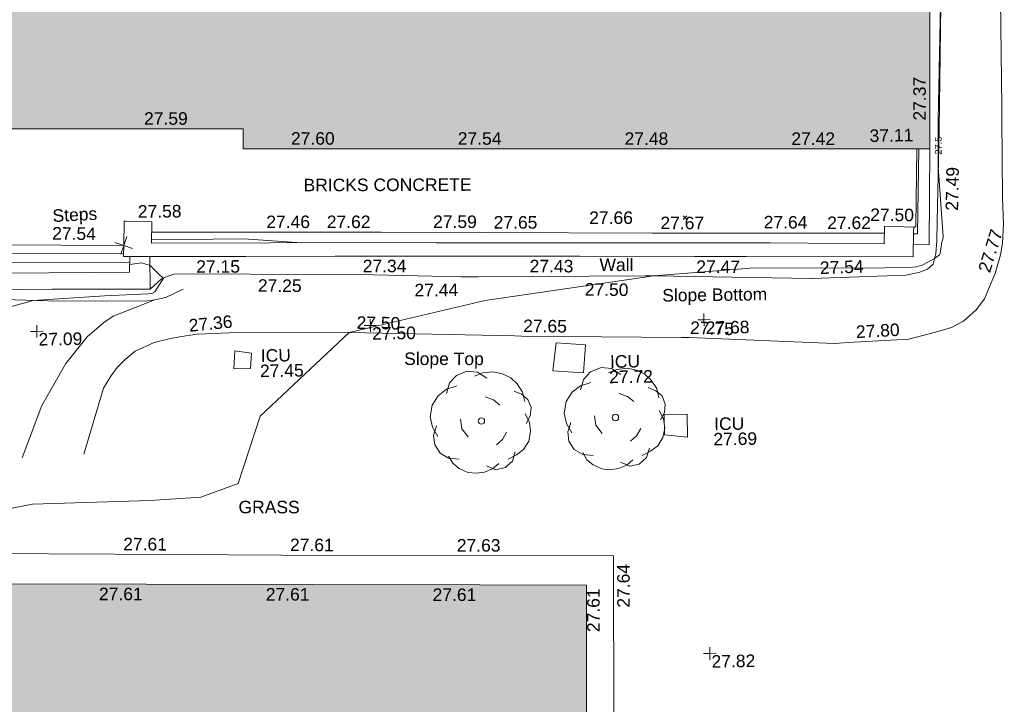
# Model space of a CAD drawing. Header units: millimetres. Extents: x -287732 to 520720, y -88450 to 287754.
# Tile 192 of 256: x -64987 to -35474, y 132302 to 152811. Entities that reach past the tile are written whole.
import ezdxf

# ---------------------------------------------------------------- set-up
doc = ezdxf.new("R2010")
doc.units = ezdxf.units.MM
doc.linetypes.add('IMPORT-UG_ELEC_STREET LIGHTING_QLB2 _2_', pattern=[2700, 1500, -300, 0, -250, 150, -300, 0, -200])
for name, color, linetype, lineweight, true_color in [('00_TOPO_TREE', 7, 'Continuous', 9, 0x666666), ('00_UAV_BUILDING_OUTLINE', 5, 'Continuous', 9, 0x0000ff), ('00_UAV_CONCRETE', 9, 'Continuous', 9, 0x808080), ('00_UAV_EAVE', 7, 'Continuous', 9, 0x666666), ('00_UAV_FORM_LINES', 7, 'Continuous', 9, 0x666666), ('00_UAV_LEVEL_SPOT', 7, 'Continuous', 9, 0x666666), ('00_UAV_SERV_IC', 5, 'Continuous', 9, 0x0000ff), ('00_UAV_SLOPE_BOTTOM', 30, 'Continuous', 9, 0xff7f00), ('00_UAV_SLOPE_TOP', 40, 'Continuous', 9, 0xffbf00), ('00_UAV_STEPS', 7, 'Continuous', 9, 0x666666), ('00_UAV_WALL', 7, 'Continuous', 9, 0x7c00a5), ('00_UAV_WALL_RETAINING', 7, 'Continuous', 9, 0x7c00a5), ('01_DTM_CONTOUR_MJR', 7, 'Continuous', 9, 0x7f3f00), ('01_DTM_CONTOUR_MJR_LABELS', 7, 'Continuous', 9, 0x7f3f00), ('01_DTM_CONTOUR_MNR', 7, 'Continuous', 9, 0xa5a552), ('12333-PUM-2D-U-0001-C01 - Rev2_REVIT IMPORT_dwg', 7, 'Continuous', 9, 0x767676), ('A_RHA_Line', 7, 'Continuous', 9, 0x00a600)]:
    doc.layers.add(name, color=color, linetype=linetype, lineweight=lineweight, true_color=true_color)
for name, color, linetype, lineweight in [('00_UAV_SURVEY_TEXT', 7, 'Continuous', 9), ('A_RHA_Detail', 7, 'Continuous', 9), ('GEN-TEXT', 7, 'Continuous', 9)]:
    doc.layers.add(name, color=color, linetype=linetype, lineweight=lineweight)
doc.styles.add('Swis721 Lt BT_1', font='swissl.ttf', dxfattribs={"height": 200})
doc.styles.add('Swis721 Lt BT_2', font='swissl.ttf', dxfattribs={"height": 375})

# ---------------------------------------------------------------- blocks, each defined once
blk = doc.blocks.new('12333-PUM-2D-U-0001-C01 - Rev2_REVIT IMPORT_dwg_CONIFEROUS_TREE-2077131-Site Location Plan Proposed')
at = {"layer": '00_TOPO_TREE', "color": 254, "true_color": 0xcccccc, "flags": 128}
for points in [[(533856264, 725697962), (533856358, 725698275), (533856577, 725698494), (533856890, 725698619), (533857203, 725698587), (533857484, 725698400)], [(533857109, 725698462), (533857359, 725698556), (533857672, 725698587), (533857953, 725698525), (533858203, 725698400), (533858391, 725698212), (533858547, 725697962), (533858610, 725697680)], [(533855983, 725696680), (533855827, 725696961), (533855764, 725697274), (533855827, 725697618), (533856014, 725697899), (533856264, 725698087), (533856577, 725698181)], [(533858297, 725697993), (533858516, 725697899), (533858704, 725697743), (533858797, 725697493), (533858766, 725697243), (533858641, 725697024)], [(533857421, 725697837), (533857672, 725697743), (533857859, 725697587)], [(533858610, 725697305), (533858735, 725697055), (533858766, 725696774), (533858704, 725696492), (533858547, 725696242), (533858328, 725696086), (533858078, 725695960)], [(533856890, 725696648), (533856702, 725696899), (533856671, 725697180)], [(533856608, 725695992), (533856296, 725696023), (533856045, 725696179), (533855889, 725696430), (533855858, 725696711), (533855952, 725696992)], [(533858047, 725696774), (533857922, 725696555), (533857734, 725696398)], [(533858297, 725696179), (533858203, 725695898), (533857984, 725695710), (533857703, 725695648), (533857421, 725695773)], [(533857797, 725695835), (533857609, 725695679), (533857359, 725695585), (533857109, 725695554), (533856859, 725695585), (533856608, 725695710), (533856421, 725695867), (533856296, 725696086)]]:
    blk.add_lwpolyline(points, dxfattribs=at)
at = {"layer": '00_TOPO_TREE', "color": 254, "true_color": 0xcccccc}
blk.add_circle((533857296, 725697118), 96.5, dxfattribs=at)
blk = doc.blocks.new('12333-PUM-2D-U-0001-C01 - Rev2_REVIT IMPORT_dwg_CONIFEROUS_TREE-2077132-Site Location Plan Proposed')
at = {"layer": '00_TOPO_TREE', "color": 254, "true_color": 0xcccccc, "flags": 128}
for points in [[(533852245, 725697925), (533852338, 725698238), (533852557, 725698457), (533852870, 725698582), (533853183, 725698551), (533853464, 725698363)], [(533853089, 725698426), (533853339, 725698519), (533853652, 725698551), (533853933, 725698488), (533854183, 725698363), (533854371, 725698175), (533854527, 725697925), (533854590, 725697644)], [(533851963, 725696643), (533851807, 725696925), (533851744, 725697237), (533851807, 725697581), (533851994, 725697863), (533852245, 725698050), (533852557, 725698144)], [(533854277, 725697957), (533854496, 725697863), (533854684, 725697706), (533854778, 725697456), (533854746, 725697206), (533854621, 725696987)], [(533853402, 725697800), (533853652, 725697706), (533853839, 725697550)], [(533852870, 725696612), (533852682, 725696862), (533852651, 725697143)], [(533854590, 725697269), (533854715, 725697018), (533854746, 725696737), (533854684, 725696455), (533854527, 725696205), (533854309, 725696049), (533854058, 725695924)], [(533852589, 725695955), (533852276, 725695986), (533852026, 725696143), (533851869, 725696393), (533851838, 725696674), (533851932, 725696956)], [(533854027, 725696737), (533853902, 725696518), (533853714, 725696362)], [(533854277, 725696143), (533854183, 725695861), (533853965, 725695674), (533853683, 725695611), (533853402, 725695736)], [(533853777, 725695799), (533853589, 725695642), (533853339, 725695549), (533853089, 725695517), (533852839, 725695549), (533852589, 725695674), (533852401, 725695830), (533852276, 725696049)]]:
    blk.add_lwpolyline(points, dxfattribs=at)
at = {"layer": '00_TOPO_TREE', "color": 254, "true_color": 0xcccccc}
blk.add_circle((533853277, 725697081), 96.5, dxfattribs=at)
blk = doc.blocks.new('12333-PUM-2D-U-0001-C01 - Rev2_REVIT IMPORT_dwg_MSL_Node_Linework_1-2077247-Site Location Plan Proposed')
at = {"layer": '00_UAV_STEPS', "color": 254, "true_color": 0xcccccc, "flags": 128}
for points in [[(257, 705), (0, 0), (-705, 257)], [(705, -257), (0, 0), (-257, -705)]]:
    blk.add_lwpolyline(points, dxfattribs=at)
blk = doc.blocks.new('12333-PUM-2D-U-0001-C01 - Rev2_REVIT IMPORT_dwg_UAV-2077255-Site Location Plan Proposed')
at = {"layer": '00_UAV_LEVEL_SPOT', "color": 254, "true_color": 0xcccccc, "flags": 128}
for points in [[(0, -500), (0, 0), (-500, 0)], [(500, 0), (0, 0), (0, 500)]]:
    blk.add_lwpolyline(points, dxfattribs=at)
blk = doc.blocks.new('12333-PUM-2D-U-0001-C01 - Rev2_REVIT IMPORT_dwg_MGS62954_T2_Galway_ITM_3d_Rev1-2077680-Site Location Plan Proposed')
at = {"layer": '00_UAV_CONCRETE', "color": 254, "true_color": 0xcccccc, "flags": 128}
for points in [[(533866314, 725702132), (533866787, 725702132), (533866857, 725704996)], [(533866528, 725705002), (533866440, 725702464), (533866327, 725702463)], [(533843493, 725702911), (533848492, 725702825), (533850370, 725702793), (533853491, 725702727), (533858490, 725702620), (533859306, 725702603), (533863489, 725702534), (533865454, 725702502)], [(533843431, 725702183), (533843422, 725701201), (533840476, 725701256), (533839411, 725701265), (533837504, 725701281), (533837454, 725702310)], [(533838247, 725693376), (533842220, 725693282), (533845625, 725693202), (533847219, 725693170), (533852218, 725693070), (533857165, 725692970), (533857164, 725692918), (533857086, 725687918), (533857008, 725682919), (533856974, 725680756), (533854137, 725680781), (533849137, 725680825), (533846519, 725680848), (533844138, 725680901), (533839139, 725681013)]]:
    blk.add_lwpolyline(points, dxfattribs=at)
at = {"layer": '00_UAV_FORM_LINES', "color": 254, "true_color": 0xcccccc, "flags": 128}
for points in [[(533869041, 725706215), (533869059, 725709446), (533869064, 725713459), (533869120, 725715899), (533869129, 725719945), (533869194, 725721794)], [(533862295, 725719473), (533862468, 725717829), (533862655, 725717175), (533862872, 725716660), (533863121, 725716461), (533863517, 725716374), (533866836, 725716133), (533867134, 725716059), (533867302, 725715915), (533867394, 725715616), (533867311, 725710786), (533867144, 725705583)], [(533844411, 725701186), (533843880, 725700942), (533843553, 725700878), (533843260, 725700849), (533840346, 725700907), (533837690, 725701039), (533837485, 725701068), (533837279, 725701156), (533837118, 725701288), (533837026, 725701549), (533836986, 725701763), (533836994, 725702317)], [(533839493, 725696215), (533840109, 725697779), (533840848, 725699018), (533841505, 725699811), (533842011, 725700228), (533842295, 725700417), (533843553, 725700878)]]:
    blk.add_lwpolyline(points, dxfattribs=at)
at = {"layer": '00_UAV_SERV_IC', "color": 254, "true_color": 0xcccccc}
for p, q in [((533855447, 725698549), (533855562, 725699387)), ((533855562, 725699387), (533856438, 725699311)), ((533845884, 725698777), (533845922, 725699311)), ((533845922, 725699311), (533846418, 725699234)), ((533846418, 725699234), (533846380, 725698777)), ((533856362, 725698472), (533856438, 725699311)), ((533845884, 725698777), (533846380, 725698777)), ((533856362, 725698472), (533855447, 725698549)), ((533858762, 725696567), (533858762, 725697177)), ((533858762, 725697177), (533859448, 725697177)), ((533859448, 725696491), (533859448, 725697177)), ((533859448, 725696491), (533858762, 725696567))]:
    blk.add_line(p, q, dxfattribs=at)
at = {"layer": '00_UAV_SLOPE_BOTTOM', "color": 254, "true_color": 0xcccccc, "flags": 128}
blk.add_lwpolyline([(533843422, 725701201), (533843762, 725701504), (533843940, 725701571), (533844140, 725701642), (533844610, 725701639), (533848266, 725701556), (533850134, 725701513), (533852735, 725701410), (533853260, 725701404), (533858259, 725701345), (533858525, 725701342), (533863238, 725701180), (533863256, 725701180), (533866072, 725701232), (533866463, 725701299), (533866729, 725701400), (533866895, 725701548), (533866980, 725701861), (533867025, 725702244), (533867045, 725702811), (533867144, 725705583)], dxfattribs=at)
at = {"layer": '00_UAV_SLOPE_TOP', "color": 254, "true_color": 0xcccccc, "flags": 128}
blk.add_lwpolyline([(533841341, 725696299), (533841965, 725698263), (533842191, 725698623), (533842390, 725698873), (533842629, 725699108), (533842942, 725699353), (533843512, 725699603), (533843918, 725699701), (533844334, 725699765), (533844802, 725699836), (533845773, 725699855), (533849326, 725699799), (533849362, 725699798), (533854320, 725699611), (533854528, 725699603), (533859317, 725699476), (533859548, 725699470), (533863904, 725699223), (533864309, 725699238), (533866130, 725699305), (533866931, 725699502), (533867414, 725699641), (533867778, 725699817), (533868165, 725700154), (533868417, 725700480), (533868628, 725700956), (533868748, 725701227), (533868919, 725701791), (533868987, 725702132), (533869027, 725702713), (533869010, 725703478), (533869037, 725705895), (533869041, 725706215)], dxfattribs=at)
at = {"layer": '00_UAV_STEPS', "color": 254, "true_color": 0xcccccc}
for p, q in [((533838561, 725702616), (533842650, 725702528)), ((533838564, 725702370), (533842640, 725702272)), ((533842650, 725702528), (533842637, 725702199)), ((533838334, 725702094), (533842819, 725701999))]:
    blk.add_line(p, q, dxfattribs=at)
at = {"layer": '00_UAV_STEPS', "color": 254, "true_color": 0xcccccc, "flags": 128}
blk.add_lwpolyline([(533842637, 725702199), (533842825, 725702195), (533842812, 725701721), (533837964, 725701771), (533837951, 725702302), (533838565, 725702292), (533838561, 725702616)], dxfattribs=at)
at = {"layer": '00_UAV_WALL', "color": 254, "true_color": 0xcccccc, "flags": 128}
blk.add_lwpolyline([(533866299, 725701769), (533861300, 725701868), (533859748, 725701899), (533856301, 725701965), (533852925, 725702030), (533851303, 725702058), (533848984, 725702098), (533846308, 725702132), (533845407, 725702144), (533843431, 725702183), (533842825, 725702195), (533842637, 725702199), (533842650, 725702528), (533842678, 725703255), (533842736, 725703253), (533843505, 725703223), (533843480, 725702580), (533847028, 725702527), (533850802, 725702470), (533852026, 725702446), (533856435, 725702361), (533857024, 725702351), (533861989, 725702264), (533862024, 725702263), (533865440, 725702181), (533865462, 725702702), (533866336, 725702666), (533866330, 725702535)], close=True, dxfattribs=at)
at = {"layer": '00_UAV_WALL_RETAINING', "color": 254, "true_color": 0xcccccc, "flags": 128}
blk.add_lwpolyline([(533866336, 725702666), (533866399, 725702691), (533866467, 725705003)], dxfattribs=at)
at = {"layer": '01_DTM_CONTOUR_MJR', "color": 254, "true_color": 0xcccccc, "flags": 128}
for points in [[(533838807, 725694656), (533839784, 725694830), (533843306, 725694876), (533844828, 725694946), (533845954, 725695340), (533846650, 725697340), (533849360, 725699800), (533853448, 725700688), (533858520, 725701340), (533861543, 725701530), (533864719, 725701465), (533866165, 725701454), (533866401, 725701475), (533866584, 725701526), (533866739, 725701606), (533866940, 725701710), (533867096, 725701819), (533867118, 725701855), (533867171, 725702204), (533867178, 725702231), (533867199, 725702282), (533867208, 725702357), (533867100, 725704470), (533867112, 725705091), (533867120, 725705539), (533867128, 725705875), (533867310, 725710790)], [(533866471, 725705003), (533866400, 725702690), (533866349, 725702651), (533866335, 725702649)], [(533847983, 725702512), (533846250, 725702664), (533843484, 725702677)]]:
    blk.add_lwpolyline(points, dxfattribs=at)
at = {"layer": '01_DTM_CONTOUR_MNR', "color": 254, "true_color": 0xcccccc, "flags": 128}
blk.add_lwpolyline([(533838452, 725700553), (533839910, 725700930), (533840365, 725700951), (533842048, 725701029), (533843357, 725701062), (533843471, 725701074), (533843558, 725701122), (533843771, 725701446), (533843820, 725701520), (533843681, 725701663), (533843430, 725701910), (533843178, 725701993), (533842818, 725701951)], dxfattribs=at)
at = {"xscale": 0.375, "yscale": 0.375, "zscale": 0.375}
for name, p in [('12333-PUM-2D-U-0001-C01 - Rev2_REVIT IMPORT_dwg_MSL_Node_Linework_1-2077247-Site Location Plan Proposed', (533842650, 725702528)), ('12333-PUM-2D-U-0001-C01 - Rev2_REVIT IMPORT_dwg_UAV-2077255-Site Location Plan Proposed', (533840000, 725700000)), ('12333-PUM-2D-U-0001-C01 - Rev2_REVIT IMPORT_dwg_UAV-2077255-Site Location Plan Proposed', (533850000, 725700000)), ('12333-PUM-2D-U-0001-C01 - Rev2_REVIT IMPORT_dwg_UAV-2077255-Site Location Plan Proposed', (533860000, 725700000)), ('12333-PUM-2D-U-0001-C01 - Rev2_REVIT IMPORT_dwg_UAV-2077255-Site Location Plan Proposed', (533860000, 725690000))]:
    blk.add_blockref(name, p, dxfattribs=at)
for name in ['12333-PUM-2D-U-0001-C01 - Rev2_REVIT IMPORT_dwg_CONIFEROUS_TREE-2077132-Site Location Plan Proposed', '12333-PUM-2D-U-0001-C01 - Rev2_REVIT IMPORT_dwg_CONIFEROUS_TREE-2077131-Site Location Plan Proposed']:
    blk.add_blockref(name, (0, 0))
at = {"layer": '00_UAV_BUILDING_OUTLINE', "color": 251, "true_color": 0x666666, "char_height": 375, "width": 1495.9, "attachment_point": 1, "line_spacing_factor": 1.005062, "style": 'Swis721 Lt BT_2'}
for s, insert, rotation in [('27.37', (533866377, 725705855), 88.9762), ('27.59', (533843328, 725706507), 358.9762), ('27.60', (533847721, 725705833), 358.9762), ('27.54', (533852720, 725705744), 358.9762), ('27.48', (533857718, 725705654), 358.9762), ('27.42', (533862717, 725705565), 358.9762), ('27.61', (533841729, 725692290), 358.8743), ('27.61', (533846728, 725692192), 358.8743), ('27.61', (533851727, 725692093), 358.8743), ('27.61', (533856333, 725690703), 88.8743)]:
    blk.add_mtext(s, dxfattribs=dict(at, insert=insert, rotation=rotation))
at = {"layer": '00_UAV_CONCRETE', "color": 251, "true_color": 0x666666, "char_height": 375, "width": 1495.9, "attachment_point": 1, "line_spacing_factor": 1.005062, "style": 'Swis721 Lt BT_2'}
for s, insert, rotation in [('27.62', (533848751, 725703316), 359.0175), ('27.65', (533853752, 725703216), 358.7819), ('27.67', (533858750, 725703110), 358.832), ('27.62', (533863747, 725703025), 359.0541), ('27.61', (533842482, 725693772), 358.649), ('27.61', (533847479, 725693660), 358.8483), ('27.63', (533852478, 725693560), 358.8483), ('27.64', (533857250, 725691419), 89.1041)]:
    blk.add_mtext(s, dxfattribs=dict(at, insert=insert, rotation=rotation))
at = {"layer": '00_UAV_EAVE', "insert": (533865060, 725705611), "char_height": 375, "width": 1495.9, "attachment_point": 1, "line_spacing_factor": 1.005062, "style": 'Swis721 Lt BT_2'}
blk.add_mtext('37.11', dxfattribs=at)
at = {"layer": '00_UAV_LEVEL_SPOT', "char_height": 375, "width": 1495.9, "attachment_point": 1, "line_spacing_factor": 1.005062, "style": 'Swis721 Lt BT_2'}
for s, insert in [('27.09', (533840048, 725699947)), ('27.50', (533850048, 725699947)), ('27.68', (533860048, 725699947)), ('27.82', (533860048, 725689947))]:
    blk.add_mtext(s, dxfattribs=dict(at, insert=insert))
at = {"layer": '00_UAV_SERV_IC', "color": 251, "true_color": 0x666666, "char_height": 375, "attachment_point": 1, "line_spacing_factor": 1.005062, "style": 'Swis721 Lt BT_2'}
for s, insert, width in [('ICU', (533846699, 725699343), 1021.01), ('27.45', (533846667, 725698884), 1495.9), ('ICU', (533857161, 725698980), 1021.01), ('27.72', (533857129, 725698521), 1495.9), ('ICU', (533860251, 725697060), 1021.01), ('27.69', (533860219, 725696601), 1495.9)]:
    blk.add_mtext(s, dxfattribs=dict(at, insert=insert, width=width))
at = {"layer": '00_UAV_SLOPE_BOTTOM', "color": 251, "true_color": 0x666666, "char_height": 375, "attachment_point": 1, "line_spacing_factor": 1.005062, "style": 'Swis721 Lt BT_2'}
for s, insert, width, rotation in [('27.49', (533867298, 725703141), 1495.9, 87.9481), ('27.25', (533846654, 725701445), 1495.9, 358.6933), ('27.54', (533863497, 725701680), 1495.9, 1.0512), ('27.44', (533851341, 725701224), 1495.9, 359.3271), ('27.50', (533856448, 725701159), 1495.9, 358.3759), ('Slope Bottom', (533858764, 725700939), 3685.14, 359.6954)]:
    blk.add_mtext(s, dxfattribs=dict(at, insert=insert, width=width, rotation=rotation))
at = {"layer": '00_UAV_SLOPE_TOP', "color": 251, "true_color": 0x666666, "char_height": 375, "attachment_point": 1, "line_spacing_factor": 1.005062, "style": 'Swis721 Lt BT_2'}
for s, insert, width, rotation in [('27.77', (533868236, 725701349), 1495.9, 71.6837), ('27.36', (533844543, 725700279), 1495.9, 4.6986), ('27.50', (533849594, 725700284), 1495.9, 357.8836), ('27.65', (533854584, 725700099), 1495.9, 358.3482), ('27.75', (533859591, 725699958), 1495.9, 357.1535), ('27.80', (533864541, 725699742), 1495.9, 2.1097), ('Slope Top', (533850998, 725699175), 2763.86, 358.9428)]:
    blk.add_mtext(s, dxfattribs=dict(at, insert=insert, width=width, rotation=rotation))
at = {"layer": '00_UAV_STEPS', "char_height": 375, "attachment_point": 1, "line_spacing_factor": 1.005062, "style": 'Swis721 Lt BT_2'}
for s, insert, width, rotation in [('Steps', (533840525, 725703640), 1552.89, 1.945), ('27.54', (533840518, 725703118), 1495.9, 358.1535)]:
    blk.add_mtext(s, dxfattribs=dict(at, insert=insert, width=width, rotation=rotation))
at = {"layer": '00_UAV_SURVEY_TEXT', "color": 251, "true_color": 0x666666, "char_height": 375, "attachment_point": 1, "line_spacing_factor": 1.005062, "style": 'Swis721 Lt BT_2'}
for s, insert, width, rotation in [('BRICKS CONCRETE', (533848073, 725704430), 5617.94, 359.1652), ('GRASS', (533845956, 725694819), 2018.28, 358.9539)]:
    blk.add_mtext(s, dxfattribs=dict(at, insert=insert, width=width, rotation=rotation))
at = {"layer": '00_UAV_WALL', "color": 251, "true_color": 0x666666, "char_height": 375, "attachment_point": 1, "line_spacing_factor": 1.005062, "style": 'Swis721 Lt BT_2'}
for s, insert, width, rotation in [('27.58', (533843091, 725703727), 1495.9, 359.32), ('27.46', (533846937, 725703346), 1495.9, 359.1402), ('27.59', (533851937, 725703265), 1495.9, 358.8915), ('27.66', (533856617, 725703303), 1495.9, 358.9994), ('27.50', (533865042, 725703245), 1495.9, 358.6726), ('27.64', (533861845, 725703080), 1495.9, 358.625), ('27.15', (533844814, 725702044), 1495.9, 359.2241), ('27.34', (533849804, 725701975), 1495.9, 359.0115), ('27.43', (533854807, 725701885), 1495.9, 358.9001), ('Wall', (533856901, 725701888), 1130.24, 358.9105), ('27.47', (533859802, 725701779), 1495.9, 358.8592)]:
    blk.add_mtext(s, dxfattribs=dict(at, insert=insert, width=width, rotation=rotation))
at = {"layer": '01_DTM_CONTOUR_MJR_LABELS', "color": 251, "true_color": 0x666666, "insert": (533867012, 725705093), "char_height": 200, "width": 620.51, "attachment_point": 2, "rotation": 88.5937, "line_spacing_factor": 1.005062, "style": 'Swis721 Lt BT_1'}
blk.add_mtext('27.5', dxfattribs=at)
blk = doc.blocks.new('12333-PUM-2D-U-0001-C01 - Rev2_REVIT IMPORT_dwg-1620468-Site Location Plan Proposed')
at = {"layer": 'GEN-TEXT', "color": 253, "true_color": 0xaaaaaa}
for p, q in [((218351, 87158), (218457, 87264)), ((218457, 87158), (218351, 87264))]:
    blk.add_line(p, q, dxfattribs=at)
blk.add_blockref('12333-PUM-2D-U-0001-C01 - Rev2_REVIT IMPORT_dwg_MGS62954_T2_Galway_ITM_3d_Rev1-2077680-Site Location Plan Proposed', (-533641080, -725615854))

msp = doc.modelspace()

# ---------------------------------------------------------------- hatches: boundary and pattern name
at = {"layer": 'A_RHA_Detail', "true_color": 0xc0c0c0}
h = msp.add_hatch(color=9, dxfattribs=at)
h.paths.add_polyline_path([(-80881, -68503), (-80401, -68483), (-80401, -62985), (-24475, -63009), (-24456, -50840), (-36623, -50832), (-36623, -44229), (-50959, -44218), (-50959, -42574), (-54564, -42571), (-54566, -45054), (-92409, -45027), (-92412, -49202), (-100062, -49202), (-100052, -64853), (-86121, -64853), (-86092, -62958), (-84861, -62958), (-84855, -68240), (-80871, -68240)])
h.paths.add_polyline_path([(-137239, -68462), (-132720, -68433), (-132847, -62850), (-130455, -62917), (-130498, -61356), (-117581, -61423), (-117492, -49184), (-125137, -49178), (-125134, -45033), (-163007, -45006), (-163007, -44090), (-163124, -44090), (-163123, -42384), (-166564, -42384), (-166565, -44044), (-193158, -44025), (-193195, -62864), (-137270, -62917), (-137254, -65680)])
h.paths.add_polyline_path([(120311, -32334), (120312, -31611), (133451, -31638), (133469, -19718), (121296, -19692), (121320, -8191), (112277, -8172), (112263, -14811), (78286, -14740), (78293, -8167), (75242, -8161), (69356, -8153), (69354, -9157), (68373, -9155), (68373, -13706), (69334, -13708), (69325, -16250), (66623, -16250), (66620, -17995), (65989, -17995), (65985, -19731), (57152, -19712), (57127, -31560), (70278, -31587), (70278, -32272), (78264, -32285), (78267, -31020), (112336, -31091), (112336, -32318), (119781, -32333)])
h.paths.add_polyline_path([(7504, -1791), (15482, -674), (15484, 148), (56188, 206), (56156, 14338), (18017, 14236), (17968, 34313), (21727, 34324), (21709, 40608), (18010, 40608), (17996, 45484), (9770, 45421), (3966, 45447), (3985, 14177), (1023, 14177), (-277, 14191), (-232, 5968), (-226, 194), (553, 183), (7478, 143), (7489, -674)])
h.paths.add_polyline_path([(77756, 53), (77730, 1700), (94464, 1660), (94606, 17991), (88810, 18015), (88800, 14437), (69414, 14458), (69377, 100), (75242, 67)])
h.paths.add_polyline_path([(61252, 46454), (105775, 46473), (105768, 61853), (92285, 61853), (92309, 65784), (96107, 65768), (96060, 75209), (101085, 75072), (104988, 74765), (108404, 74364), (112009, 73787), (115645, 73050), (116891, 72762), (120209, 71893), (120865, 71704), (124136, 70670), (127436, 69481), (127820, 69395), (128274, 69332), (128732, 69307), (129190, 69320), (129645, 69372), (130095, 69461), (130535, 69588), (130963, 69751), (131376, 69950), (131771, 70182), (132163, 70461), (132496, 70742), (132821, 71065), (133117, 71414), (133384, 71787), (133617, 72179), (133817, 72591), (133983, 73018), (134112, 73458), (134204, 73907), (134258, 74362), (134273, 74820), (134251, 75277), (134190, 75731), (134091, 76179), (133955, 76617), (133783, 77041), (133576, 77450), (133336, 77840), (133064, 78209), (132762, 78554), (132432, 78872), (132077, 79161), (131698, 79420), (131300, 79646), (131094, 79746), (132146, 83110), (122788, 86283), (121604, 82800), (117096, 83871), (116842, 83526), (116121, 91222), (110238, 91274), (110194, 90435), (104988, 90486), (104973, 94310), (103746, 94310), (103840, 122852), (96365, 122932), (96350, 123952), (104556, 123902), (104607, 120249), (125503, 120134), (125662, 137657), (114480, 137699), (114382, 129150), (104644, 129188), (104578, 126217), (101184, 126159), (101265, 135959), (89967, 135989), (89928, 125824), (93631, 125841), (93581, 122932), (88697, 122905), (88679, 95739), (86378, 95739), (86378, 96178), (83280, 96201), (83274, 95736), (70170, 95733), (70166, 96272), (66675, 96257), (66655, 95756), (65785, 95756), (65888, 117471), (53473, 117488), (53434, 98570), (40649, 98570), (40610, 94406), (38854, 94410), (38849, 89464), (40612, 89518), (40665, 86258), (38372, 86306), (38370, 76901), (50938, 76944), (50923, 74599), (56485, 74589), (56485, 75195), (92465, 75233), (92646, 71767), (89811, 69363), (85313, 69361), (85313, 66907), (75210, 66903), (75210, 63816), (70819, 63816), (70819, 64253), (69457, 64253), (69456, 66902), (61303, 66899), (61305, 63970), (70500, 63970), (70500, 61853), (61246, 61849), (61252, 46656)])
h.paths.add_polyline_path([(-17153, 48569), (-17153, 60770), (-29363, 60775), (-29363, 67399), (-43507, 67405), (-43489, 69093), (-45766, 69109), (-45794, 67405), (-47272, 67404), (-47272, 66455), (-86005, 66469), (-86007, 60522), (-92663, 60522), (-92665, 50184), (-79752, 50180), (-79752, 48591), (-17158, 48569)])
h.paths.add_polyline_path([(-201056, 48629), (-138378, 48635), (-138378, 50133), (-125468, 50134), (-125469, 60566), (-132187, 60566), (-132187, 66533), (-170643, 66806), (-170643, 67739), (-200340, 67489), (-200349, 60828), (-201058, 60828), (-201057, 51102)])
h.paths.add_polyline_path([(-240052, 54769), (-239444, 54811), (-239187, 54842), (-238765, 54941), (-238382, 55122), (-237990, 55355), (-237269, 55936), (-237032, 56226), (-236793, 56569), (-236555, 57004), (-236433, 57267), (-236300, 57753), (-236251, 58017), (-236236, 58516), (-236233, 58988), (-236214, 59823), (-236364, 59821), (-236634, 60698), (-236392, 61432), (-236225, 61435), (-236202, 62638), (-232564, 62639), (-232564, 63049), (-232732, 63049), (-232860, 63458), (-232732, 63914), (-232561, 63914), (-232515, 70598), (-240629, 70599), (-240630, 72351), (-246413, 72347), (-246413, 70616), (-254450, 70619), (-254455, 70754), (-254470, 73192), (-263883, 73268), (-263902, 68261), (-263715, 68260), (-263553, 67820), (-263719, 67392), (-263914, 67392), (-263957, 58634), (-260181, 58611), (-260192, 56354), (-257185, 56339), (-257213, 57093), (-257339, 57093), (-257471, 57532), (-257339, 58062), (-257203, 58064), (-257174, 58599), (-256478, 58575), (-256478, 58789), (-256013, 58912), (-255397, 58781), (-255397, 58596), (-243810, 58586), (-243805, 58352), (-243741, 57885), (-243619, 57422), (-243424, 56944), (-243247, 56608), (-243003, 56250), (-242732, 55933), (-242372, 55603), (-242141, 55425), (-241805, 55217), (-241529, 55077), (-241101, 54917), (-240836, 54841), (-240453, 54789), (-240219, 54777)])
h.paths.add_polyline_path([(40277, 59895), (40329, 69197), (36589, 69218), (36619, 74674), (32264, 74687), (32233, 69156), (11917, 69270), (11967, 78219), (29088, 78123), (29143, 88141), (15719, 88216), (15733, 90590), (4594, 90652), (4525, 78265), (10097, 78234), (10077, 74773), (4548, 74804), (4466, 60107), (19126, 60025), (19140, 62528), (31739, 62457), (31725, 59943), (38370, 59906)])
h.paths.add_polyline_path([(-246083, 72334), (-246083, 72334), (-246208, 72334)])
h.paths.add_polyline_path([(-114575, 112178), (-114575, 112178), (-114707, 115802)])
h.paths.add_polyline_path([(-154700, 101760), (-114382, 101776), (-114382, 106927), (-113756, 106927), (-113758, 111847), (-114432, 111847), (-114432, 112178), (-114575, 112178), (-114579, 121707), (-123057, 121707), (-123069, 156453), (-119381, 156454), (-119381, 160166), (-115501, 160167), (-115503, 166207), (-132412, 166600), (-132412, 166666), (-135275, 166665), (-135275, 166628), (-135911, 166628), (-135911, 166352), (-152521, 166346), (-152518, 159143), (-150699, 159118), (-150759, 122561), (-151059, 122561), (-151061, 121302), (-154138, 121373), (-154138, 121865), (-154704, 121867), (-154689, 119352), (-154746, 119352), (-154746, 118722), (-160794, 118749), (-160794, 119411), (-163852, 119422), (-163855, 118762), (-167569, 118779), (-166635, 124395), (-166930, 124500), (-167569, 124708), (-168028, 124841), (-168631, 124991), (-169238, 125117), (-169850, 125220), (-170466, 125298), (-171089, 125352), (-171704, 125381), (-172325, 125386), (-172782, 125375), (-173402, 125337), (-174110, 125263), (-174634, 125190), (-175245, 125081), (-176047, 124896), (-176665, 124725), (-177045, 124609), (-177632, 124405), (-176665, 118819), (-177559, 118822), (-177662, 125263), (-176365, 126543), (-159462, 126320), (-157058, 128609), (-157061, 136153), (-158639, 137740), (-159352, 137740), (-161634, 140201), (-168728, 140257), (-171035, 137943), (-174184, 137943), (-176460, 140292), (-177342, 140292), (-177342, 140358), (-183429, 140356), (-185922, 137917), (-185922, 131757), (-186907, 131757), (-187725, 130810), (-187724, 127376), (-186481, 126305), (-186479, 122327), (-185176, 121059), (-180304, 121059), (-180304, 118802), (-193555, 118802), (-193555, 133118), (-192594, 133118), (-192594, 134201), (-192225, 134201), (-192226, 136615), (-192595, 136615), (-192595, 137734), (-193589, 137734), (-193589, 147475), (-193163, 147493), (-192766, 147531), (-192360, 147590), (-192200, 147617), (-191883, 147683), (-191569, 147762), (-191258, 147853), (-190829, 148002), (-190648, 148071), (-190350, 148198), (-190057, 148336), (-189770, 148486), (-189405, 148698), (-189133, 148873), (-188868, 149059), (-188610, 149255), (-188355, 149465), (-188080, 149714), (-187885, 149902), (-187546, 150266), (-187446, 150378), (-187241, 150629), (-187046, 150888), (-186862, 151154), (-186546, 151670), (-186524, 151707), (-163675, 151670), (-163688, 148134), (-157304, 148136), (-157304, 155760), (-157557, 155765), (-157556, 166678), (-187009, 166700), (-187013, 162054), (-188707, 162045), (-188706, 155022), (-188738, 154651), (-188799, 154283), (-188857, 154035), (-188966, 153679), (-189103, 153333), (-189266, 152998), (-189455, 152677), (-189645, 152421), (-189917, 152104), (-190213, 151809), (-190531, 151539), (-190869, 151294), (-191225, 151076), (-191598, 150887), (-192093, 150683), (-192519, 150562), (-192904, 150482), (-193187, 150441), (-193594, 150407), (-193595, 151460), (-205369, 151455), (-205354, 113350), (-207187, 113349), (-207184, 105991), (-205313, 105991), (-205311, 101770), (-175489, 101781), (-175489, 110890), (-154703, 110898), (-154700, 102692)])
h.paths.add_polyline_path([(193736, 113048), (208865, 114991), (208976, 114127), (216448, 115086), (216039, 118272), (232649, 120405), (233426, 114352), (240632, 115278), (239855, 121330), (256407, 123456), (257092, 118089), (264572, 119041), (261878, 138525), (259179, 138222), (259197, 137439), (254686, 136897), (255413, 131315), (240853, 129522), (239771, 137919), (240650, 138010), (240062, 142777), (239166, 142685), (237631, 151018), (266173, 154561), (271297, 142612), (276532, 144861), (274942, 148528), (302075, 160135), (300216, 164320), (301528, 164907), (300405, 167478), (299017, 166946), (295627, 174519), (294333, 177537), (287289, 174519), (289428, 169661), (272957, 162557), (271943, 164897), (267016, 162764), (268502, 159357), (265200, 157946), (226856, 153147), (227510, 148852), (228281, 141179), (227302, 141050), (227895, 136433), (228749, 136524), (229602, 128024), (217691, 126494), (217642, 126874), (215139, 126553), (215195, 126113), (215016, 126090), (214841, 127450), (192259, 124549), (193486, 114991)])
h.paths.add_polyline_path([(-78076, 117606), (-78076, 117610), (-78070, 129486), (-74723, 129478), (-74723, 125436), (-48016, 125380), (-47997, 135873), (-61198, 135902), (-74715, 135924), (-74724, 131865), (-78070, 131873), (-78063, 149550), (-58292, 149542), (-58292, 148946), (-37708, 148938), (-37703, 159740), (-44148, 159743), (-44148, 162961), (-49830, 162961), (-49831, 160632), (-78494, 160644), (-78494, 161615), (-78739, 161615), (-78692, 168188), (-90845, 168127), (-90963, 152687), (-89065, 152686), (-89080, 117610), (-78375, 117606)])
h.paths.add_polyline_path([(69255, 129236), (69260, 136168), (86068, 136131), (86009, 164703), (58790, 164724), (58790, 170119), (54460, 170122), (54457, 166153), (47042, 166159), (47041, 164669), (39173, 164675), (39173, 164079), (17015, 164095), (17002, 147267), (12660, 147267), (12654, 139138), (17031, 139135), (17025, 129935), (39191, 129919), (39191, 129258), (69014, 129236)])
h.paths.add_polyline_path([(39266, 139468), (33051, 139484), (33088, 153428), (39278, 153412), (39278, 152830), (43058, 152820), (43025, 140093), (39267, 140093)])
h.paths.add_polyline_path([(1980, 189123), (18699, 189180), (18678, 195254), (24349, 195273), (24335, 199551), (28830, 199566), (28798, 208816), (24335, 208806), (24334, 209113), (16812, 209088), (16807, 208844), (6772, 208809), (6797, 201489), (-8471, 201437), (-8471, 200429), (-11856, 200418), (-11824, 190892), (-7615, 190907), (-7615, 190171), (-4609, 190169), (-4608, 190917), (1973, 190939), (1977, 189837)])
h.paths.add_polyline_path([(-20506, 190640), (-20122, 206347), (-41550, 207015), (-41462, 210450), (-31391, 210152), (-31079, 223863), (-44305, 224231), (-44491, 211866), (-47510, 211943), (-47723, 203659), (-47076, 203635), (-47175, 199532), (-46801, 199520), (-46874, 195479), (-44600, 195425), (-44686, 192243), (-38074, 192136), (-38104, 191127), (-21538, 190669)])
h.paths.add_polyline_path([(16801, 195962), (9657, 196015), (9644, 199514), (11632, 199486), (11632, 203322), (16807, 203391), (16801, 195984)])
h.paths.add_polyline_path([(122085, 200536), (122088, 206386), (125211, 206386), (125211, 206646), (126203, 206646), (126203, 207041), (130401, 206979), (130444, 209883), (126203, 209946), (126203, 214624), (127365, 214624), (127365, 225380), (126160, 225380), (126207, 241475), (119483, 241496), (119479, 246182), (109944, 246175), (109953, 233033), (115001, 233033), (115000, 208653), (112026, 208653), (112024, 200539), (122025, 200536)])
h.paths.add_polyline_path([(30087, 200987), (38031, 201029), (38031, 202923), (38110, 202923), (38067, 208828), (38013, 208828), (38012, 209013), (30045, 208970), (30077, 202923)])
h.paths.add_polyline_path([(195986, 205662), (202897, 206052), (202677, 209946), (195766, 209555)])
h.paths.add_polyline_path([(-91652, 206393), (-79454, 206433), (-79629, 238246), (-68904, 238215), (-68919, 246313), (-68919, 246314), (-68757, 246313), (-68755, 246639), (-79620, 246651), (-79607, 247344), (-82155, 247318), (-82155, 247488), (-91641, 247473), (-91639, 246846), (-131470, 246641), (-131470, 250160), (-142857, 250177), (-142864, 246220), (-165119, 246272), (-165040, 253908), (-178677, 253930), (-178700, 238177), (-138599, 238209), (-138548, 206628), (-126647, 206572), (-126667, 234826), (-124963, 234826), (-124969, 234688), (-91596, 234664), (-91651, 207156)])
h.paths.add_polyline_path([(142124, 209114), (152768, 209127), (152745, 227013), (142101, 226999), (142122, 210583)])
h.paths.add_polyline_path([(168999, 209275), (169027, 226860), (161687, 226877), (161648, 209291), (168847, 209275)])
h.paths.add_polyline_path([(49761, 218477), (49794, 223316), (41274, 223363), (41274, 223291), (32187, 223352), (32202, 225553), (20082, 225635), (20035, 218708), (31566, 218630), (31566, 218599), (49750, 218477)])
h.paths.add_polyline_path([(162362, 234154), (162367, 241590), (135261, 241631), (135249, 234198), (160249, 234157)])
h.paths.add_polyline_path([(176459, 246710), (176516, 252173), (168884, 252253), (168935, 257069), (164355, 257117), (164296, 251512), (164417, 251511), (164368, 246837), (171460, 246762)])

# ---------------------------------------------------------------- linework, layer by layer
at = {"layer": 'A_RHA_Line', "color": 7}
for p, q in [((-37707, 149538), (-37705, 154538)), ((-66510, 149545), (-61510, 149543)), ((-61510, 149543), (-58292, 149542)), ((-58292, 149542), (-58293, 148946)), ((-37708, 148938), (-37707, 149538)), ((-58293, 148946), (-57106, 148946)), ((-57106, 148946), (-52106, 148944)), ((-52106, 148944), (-47107, 148942)), ((-47107, 148942), (-42107, 148940)), ((-42107, 148940), (-37708, 148938)), ((-61198, 135902), (-66198, 135913)), ((-56198, 135891), (-61198, 135902)), ((-51198, 135880), (-56198, 135891)), ((-47993, 135873), (-51198, 135880)), ((-47997, 134078), (-47993, 135873)), ((-48008, 129078), (-47997, 134078))]:
    msp.add_line(p, q, dxfattribs=at)

# ---------------------------------------------------------------- block references
at = {"layer": '12333-PUM-2D-U-0001-C01 - Rev2_REVIT IMPORT_dwg', "color": 254, "linetype": 'IMPORT-UG_ELEC_STREET LIGHTING_QLB2 _2_', "true_color": 0xffd4d4, "rotation": 0.9999999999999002}
msp.add_blockref('12333-PUM-2D-U-0001-C01 - Rev2_REVIT IMPORT_dwg-1620468-Site Location Plan Proposed', (-261895, 55870), dxfattribs=at)

doc.saveas('drawing.dxf')
